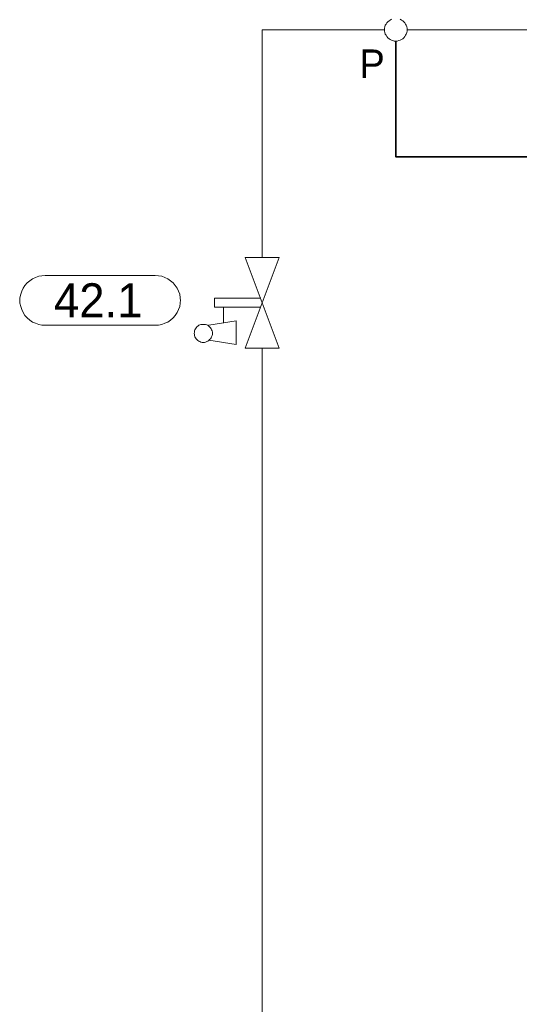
# Model space of a CAD drawing. Header units: millimetres. Extents: x 0 to 138, y 0 to 47.
# Tile 60 of 165: x 3.04 to 4.43, y 25.64 to 28.37. Entities that reach past the tile are written whole.
import ezdxf

# ---------------------------------------------------------------- set-up
doc = ezdxf.new("R2010")
doc.units = ezdxf.units.MM
doc.layers.add('PDF_Geomertry', color=7, linetype='Continuous')
doc.layers.add('PDF_Text', color=7, linetype='Continuous')
doc.styles.add('PDF Arial', font='txt')

msp = doc.modelspace()

# ---------------------------------------------------------------- linework, layer by layer
at = {"layer": 'PDF_Geomertry', "lineweight": 15}
for points in [[(4.0765, 28.3743), (4.0729, 28.3721), (4.0696, 28.3701), (4.066, 28.3674), (4.0632, 28.3646), (4.0612, 28.361), (4.059, 28.3576), (4.0576, 28.3535), (4.0571, 28.3493), (4.0571, 28.3451), (4.0571, 28.341), (4.0576, 28.3374), (4.059, 28.3332), (4.0612, 28.3299), (4.0632, 28.3262), (4.066, 28.3229), (4.0696, 28.3201), (4.0729, 28.3179), (4.0765, 28.316), (4.0799, 28.3151), (4.084, 28.3138), (4.0882, 28.3138), (4.0924, 28.3138), (4.0965, 28.3151), (4.1001, 28.316), (4.1043, 28.3179), (4.1076, 28.3201), (4.1104, 28.3229), (4.1132, 28.3262), (4.1154, 28.3299), (4.1174, 28.3332), (4.1188, 28.3374), (4.1196, 28.341), (4.1196, 28.3451), (4.1196, 28.3451), (4.1196, 28.3493), (4.1188, 28.3535), (4.1174, 28.3576), (4.1154, 28.361), (4.1132, 28.3646), (4.1104, 28.3674), (4.1076, 28.3701), (4.1043, 28.3721), (4.1001, 28.3743)], [(3.7174, 27.7132), (3.7174, 28.3451), (4.0571, 28.3451)], [(4.1196, 28.3451), (4.5946, 28.3451)], [(3.714, 27.5749), (3.5854, 27.5749), (3.5854, 27.5999), (3.714, 27.5999)], [(3.6104, 27.5313), (3.6104, 27.5749)], [(3.5696, 27.484), (3.6451, 27.4715), (3.6451, 27.5374), (3.5696, 27.5249)], [(18.8938, 22.2063), (18.8938, 24.029), (3.7174, 24.029), (3.7174, 27.4618)]]:
    msp.add_lwpolyline(points, dxfattribs=at)
at = {"layer": 'PDF_Geomertry', "lineweight": 35}
msp.add_lwpolyline([(4.7076, 27.9929), (4.0882, 27.9929), (4.0882, 28.3138)], dxfattribs=at)
at = {"layer": 'PDF_Geomertry', "lineweight": 15}
for points in [[(3.6701, 27.4618), (3.7646, 27.7132), (3.6701, 27.7132), (3.7646, 27.4618), (3.6701, 27.4618)], [(3.4201, 27.6632), (3.4299, 27.6624), (3.439, 27.661), (3.4474, 27.6576), (3.4557, 27.6535), (3.4632, 27.6485), (3.4701, 27.6424), (3.4765, 27.6354), (3.4813, 27.6276), (3.4854, 27.6193), (3.489, 27.611), (3.4904, 27.6013), (3.491, 27.5924), (3.491, 27.5957), (3.4904, 27.586), (3.489, 27.5771), (3.4854, 27.5688), (3.4813, 27.5604), (3.4765, 27.5526), (3.4701, 27.5457), (3.4632, 27.5396), (3.4557, 27.534), (3.4474, 27.5304), (3.439, 27.5271), (3.4299, 27.5257), (3.4201, 27.5249), (3.1154, 27.5249), (3.1063, 27.5257), (3.0974, 27.5271), (3.0882, 27.5304), (3.0799, 27.534), (3.0724, 27.5396), (3.0654, 27.5457), (3.059, 27.5526), (3.0543, 27.5604), (3.0501, 27.5688), (3.0474, 27.5771), (3.0451, 27.586), (3.0446, 27.5957), (3.0446, 27.5924), (3.0451, 27.6013), (3.0474, 27.611), (3.0501, 27.6193), (3.0543, 27.6276), (3.059, 27.6354), (3.0654, 27.6424), (3.0724, 27.6485), (3.0799, 27.6535), (3.0882, 27.6576), (3.0974, 27.661), (3.1063, 27.6624), (3.1154, 27.6632), (3.4201, 27.6632)], [(3.5793, 27.5026), (3.5793, 27.5063), (3.5785, 27.5096), (3.5771, 27.5124), (3.5757, 27.5151), (3.5738, 27.5179), (3.5715, 27.5207), (3.5696, 27.5229), (3.5668, 27.5249), (3.564, 27.5263), (3.5604, 27.5271), (3.5571, 27.5276), (3.5543, 27.5276), (3.5507, 27.5276), (3.5474, 27.5271), (3.5446, 27.5263), (3.5418, 27.5249), (3.539, 27.5229), (3.5363, 27.5207), (3.534, 27.5179), (3.5321, 27.5151), (3.5307, 27.5124), (3.5299, 27.5096), (3.5293, 27.5063), (3.5285, 27.5026), (3.5293, 27.4993), (3.5299, 27.4965), (3.5307, 27.4929), (3.5321, 27.4901), (3.534, 27.4874), (3.5363, 27.4854), (3.539, 27.4826), (3.5418, 27.4813), (3.5446, 27.4799), (3.5474, 27.4785), (3.5507, 27.4776), (3.5543, 27.4776), (3.5571, 27.4776), (3.5604, 27.4785), (3.564, 27.4799), (3.5668, 27.4813), (3.5696, 27.4826), (3.5715, 27.4854), (3.5738, 27.4874), (3.5757, 27.4901), (3.5771, 27.4929), (3.5785, 27.4965), (3.5793, 27.4993), (3.5793, 27.5026)]]:
    msp.add_lwpolyline(points, close=True, dxfattribs=at)

# ---------------------------------------------------------------- texts
at = {"layer": 'PDF_Text', "attachment_point": 7, "style": 'PDF Arial'}
for s, insert, char_height in [('P', (3.9876, 28.2118), 0.0787), ('42.1', (3.1396, 27.5471), 0.09445)]:
    msp.add_mtext(s, dxfattribs=dict(at, insert=insert, char_height=char_height))

doc.saveas('drawing.dxf')
